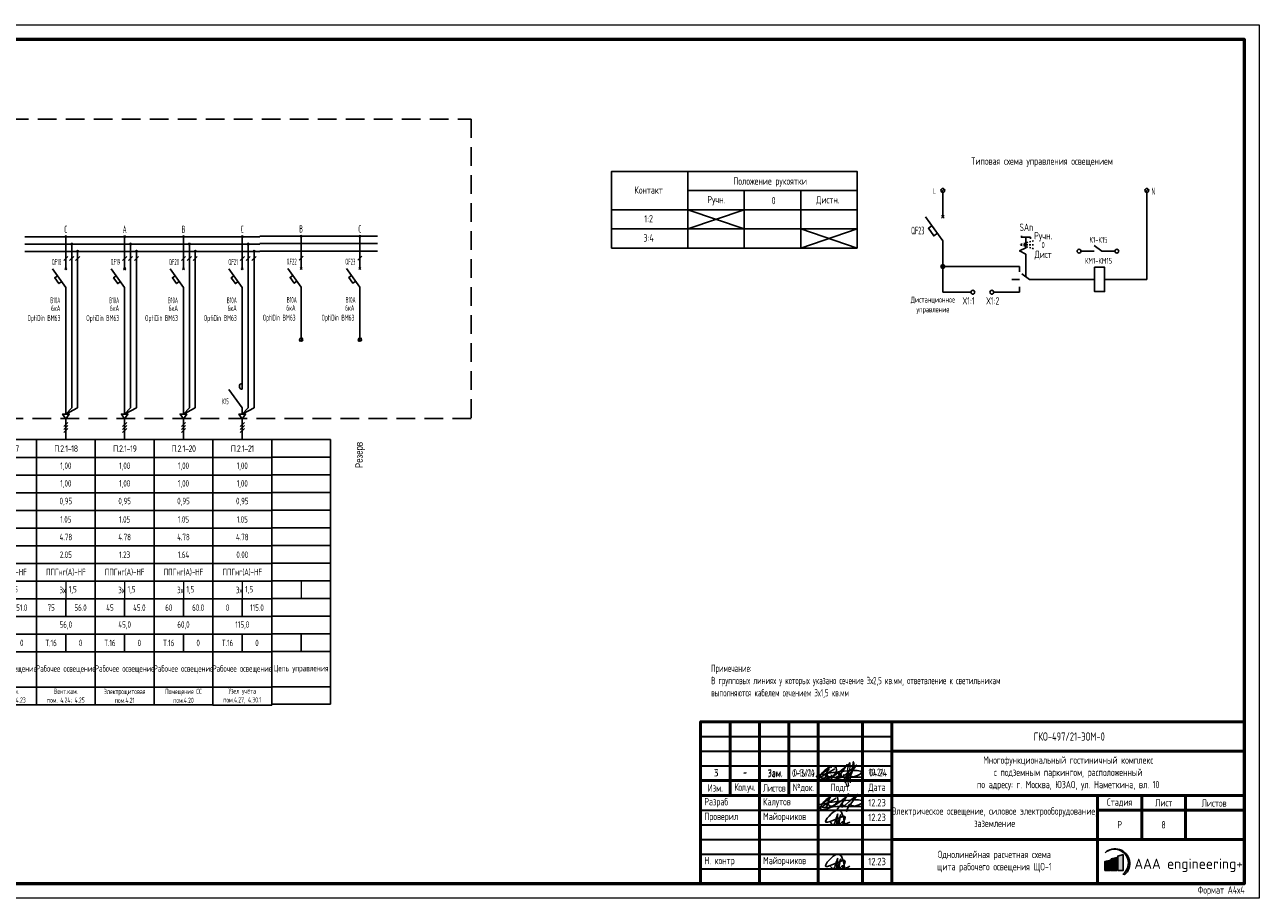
# Model space of a CAD drawing. Header units: millimetres. Extents: x -101899 to 582947, y -77476 to 345289.
# Tile 11 of 100: x 45922 to 87910, y -11013 to 18687. Entities that reach past the tile are written whole.
import ezdxf
from ezdxf.enums import TextEntityAlignment as Align

# ---------------------------------------------------------------- set-up
doc = ezdxf.new("R2010")
doc.units = ezdxf.units.MM
doc.linetypes.add('Пунктир', pattern=[100, 50, -50])
doc.linetypes.add('штриховая2', pattern=[9.525, 6.35, -3.175])
doc.layers.get('Defpoints').update_dxf_attribs({"color": 253})
for name, color, linetype, lineweight in [('$_ЭОМ_Текст', 7, 'Continuous', 9), ('текст', 7, 'Continuous', 20), ('ФОРМАТ', 7, 'Continuous', 18)]:
    doc.layers.add(name, color=color, linetype=linetype, lineweight=lineweight)
doc.layers.add('A-____-NOTE-TEXT', color=5, linetype='Continuous', lineweight=5, true_color=0x0000ff)
doc.layers.add('pecat', color=7, linetype='Continuous')
doc.styles.add('$_Electrical_gost', font='cs_gost2304.shx', dxfattribs={"width": 0.8})
doc.styles.add('1-125', font='Fokad_u.shx', dxfattribs={"width": 0.8, "height": 250})
doc.styles.add('Electrical_gost', font='cs_gost2304.shx', dxfattribs={"height": 250})
doc.styles.add('ЕСКД', font='cs_gost2304.shx', dxfattribs={"oblique": 15, "height": 2.5})
doc.styles.add('ЭН', font='GOST_Common.ttf')

# ---------------------------------------------------------------- blocks, each defined once
blk = doc.blocks.new('А.Майорчиков')
at = {"layer": 'pecat', "color": 0, "linetype": 'ByBlock', "lineweight": -2}
for points in [[(9.15, 0.19), (6.53, 5.2), (2.48, 0.9), (9.34, 2.54), (8.41, 0.28), (10.98, 0.93)], [(4.13, 0.87), (4.88, 0.03), (6.46, 3.37), (6.66, 3.84)], [(7.72, 3.61), (6.35, 0.21), (6.57, 3.01), (6.66, 3.84)], [(7.72, 3.61), (7.56, 0.35), (8.6, 1.07), (9.07, 0.08), (9.15, 0.19)]]:
    blk.add_spline(points, degree=3, dxfattribs=at)
blk = doc.blocks.new('Штамп 3')
at = {"true_color": 0x504d51}
h = blk.add_hatch(color=251, dxfattribs=at)
h.dxf.hatch_style = 1
h.paths.add_polyline_path([(137.54, 10.47, -1.033512), (143.66, 3.22), (144.25, 3.04, 1.014927)])
at = {"true_color": 0x4b2401}
h = blk.add_hatch(color=38, dxfattribs=at)
h.dxf.hatch_style = 1
h.paths.add_polyline_path([(141.51, 8.85), (139.66, 8.38), (139.66, 4.41), (141.51, 4.41)])
at = {"true_color": 0x139b48}
h = blk.add_hatch(color=114, dxfattribs=at)
h.dxf.hatch_style = 1
h.paths.add_polyline_path([(143.68, 9.85), (141.83, 9.38), (141.83, 4.41), (143.68, 4.41)])
at = {"true_color": 0x504d51}
h = blk.add_hatch(color=251, dxfattribs=at)
h.dxf.hatch_style = 1
h.paths.add_polyline_path([(139.35, 8.01), (137.5, 7.53), (137.5, 4.41), (139.35, 4.41)])
at = {"linetype": 'ByBlock', "lineweight": 25}
blk.add_line((135, 0), (135, 0), dxfattribs=at)
at = {"color": 5, "ltscale": 100}
for points in [[(43.28, 27.38, 0.103904), (43.61, 26.69, 0.235071), (44.38, 26.28, 0.161521), (45.57, 26.81, 0.128808), (46.54, 27.99, 0.085182), (46.66, 28.82, 0.175378), (46.38, 29.61, 0.191596), (45.16, 29.94, 0.119018), (43.97, 29.48, 0.027118), (42.7, 28.54, 0.092445), (41.23, 26.84, 0.062634), (40.74, 25.89, 0.335684), (40.97, 25.21, 0.174698), (42.44, 25.15), (44.15, 25.89, 0.034647), (46.69, 27.31), (47.64, 28), (48.92, 29.08), (50.31, 30.49), (47.42, 26.46), (46.54, 25.39), (48.03, 27.11, -0.763325), (48.26, 27.01, -0.065177), (48.21, 26.72), (48.01, 26.02, 0.052351), (49.3, 26.83), (50.32, 27.69, 0.026697), (51.22, 28.47), (52.49, 29.48), (53.41, 30.32), (52.14, 28.45), (50.92, 26.96), (50.06, 25.73), (49.59, 24.51), (50.42, 26.7, -0.553862), (51.03, 26.84, 0.092612), (51.49, 26.49, 0.087518), (52.39, 26.36, 0.069253), (53.77, 26.75), (54.45, 27.11, 0.092964), (55.08, 27.61, 0.484334), (54.76, 28.29, 0.050486), (53.71, 28.47, 0.039715), (52.14, 28.45), (49.26, 28.25), (47.98, 28.16), (43.93, 27.58), (40.97, 26.99), (40.04, 26.73, 0.32462), (39.87, 26.35, 0.275801), (40.35, 26.05), (42.4, 25.92), (46.49, 26.17), (48.37, 26.19), (50.82, 26.22), (52.6, 26.25), (55.53, 26.2)], [(41.88, 27.72, 0.186939), (44.01, 29.4, 0.016559), (42.83, 26.04, -0.458633), (41.69, 25.89, -0.463695), (41.8, 26.56), (43.59, 27.58), (46.05, 29.06)]]:
    blk.add_lwpolyline(points, format="xyb", dxfattribs=at)
at = {"color": 251, "true_color": 0x504d51}
blk.add_lwpolyline([(137.54, 10.47, -1.033512), (143.66, 3.22), (144.25, 3.04, 1.014927), (137.54, 10.47)], format="xyb", dxfattribs=at)
at = {"color": 38, "true_color": 0x4b2401}
blk.add_lwpolyline([(139.66, 4.41), (141.51, 4.41), (141.51, 8.85), (139.66, 8.38)], close=True, dxfattribs=at)
at = {"color": 114, "true_color": 0x139b48}
blk.add_lwpolyline([(141.83, 4.41), (143.68, 4.41), (143.68, 9.85), (141.83, 9.38)], close=True, dxfattribs=at)
at = {"color": 251, "true_color": 0x504d51}
blk.add_lwpolyline([(137.5, 4.41), (139.35, 4.41), (139.35, 8.01), (137.5, 7.53)], close=True, dxfattribs=at)
at = {"layer": 'A-____-NOTE-TEXT'}
for points, knots in [([(44.53, 39.28), (44.49, 39.43), (44.4, 39.78), (44.11, 39.68), (43.84, 39.45), (43.63, 39.23), (43.58, 38.99), (43.67, 38.54), (43.83, 38.88), (43.61, 39.2), (43.45, 39.01), (43.3, 38.55), (43.18, 38.23), (43.08, 37.93), (43.03, 37.52), (42.98, 37.09), (42.91, 36.62), (42.96, 36.22), (43.17, 35.89), (43.48, 35.7), (43.74, 35.95), (43.88, 36.08)], [0, 0, 0, 0, 0.00156145, 0.00237391, 0.00318637, 0.00426225, 0.00533812, 0.00576408, 0.00720477, 0.00786618, 0.00889718, 0.00992817, 0.01103358, 0.01213898, 0.01353242, 0.01492586, 0.01652142, 0.01811698, 0.01894265, 0.01976832, 0.02164005, 0.02164005, 0.02164005, 0.02164005]), ([(48.75, 37.09), (48.7, 37.05), (48.57, 36.95), (48.63, 36.52), (48.59, 36.03), (49.14, 35.51), (49.57, 35.95), (49.51, 36.46), (49.47, 37.89), (49.46, 36.19), (49.63, 35.67), (49.68, 35.38), (49.27, 35.28), (50.23, 36.8), (50.37, 37.75), (50.97, 39.29), (50.92, 41.89), (49.94, 39.75), (50.01, 38.17), (49.88, 35.84), (50.17, 34.09), (50.27, 33.12), (49.99, 32.66), (49.36, 34.06), (49.38, 34.61), (49.34, 35.4), (50.05, 35.34), (50.78, 36.08), (51.39, 37.28), (51.82, 38.53), (52.18, 39.71), (52.33, 40.51), (51.91, 41.77), (51.4, 38.97), (51.25, 37.73), (50.74, 35.55), (50.86, 34.63), (50.91, 34.28)], [0, 0, 0, 0, 0.171393, 0.462094, 1.155737, 1.720369, 2.134476, 2.581555, 3.413728, 4.727463, 4.955197, 5.268252, 5.386123, 5.974734, 8.275816, 9.709852, 11.379458, 12.738559, 14.08585, 16.758326, 19.400492, 19.4584, 19.701898, 20.658885, 22.005926, 22.211787, 22.746414, 23.520346, 25.302356, 26.708962, 27.532365, 28.93512, 29.430518, 30.452004, 33.845551, 35.598043, 36.6598, 36.6598, 36.6598, 36.6598]), ([(44.33, 37.12), (44.34, 36.99), (44.39, 36.61), (44.46, 36.08), (44.5, 35.72), (44.52, 35.51), (44.45, 35.73), (44.39, 36.07), (44.41, 36.29), (44.58, 36.24), (44.82, 36.11), (45.03, 36.08), (45.22, 36.26), (45.35, 36.56), (45.44, 36.91), (45.38, 36.75), (45.33, 36.42), (45.33, 36.24), (45.46, 36.06), (45.66, 35.94), (45.87, 35.9), (46.09, 35.95), (46.27, 36.07), (46.39, 36.24), (46.45, 36.44), (46.49, 36.8), (46.47, 36.56), (46.49, 36.24), (46.53, 36.04), (46.62, 35.87), (46.81, 35.79), (47.06, 35.82), (47.27, 35.92), (47.4, 36.07), (47.48, 36.24), (47.53, 36.42), (47.56, 36.6), (47.58, 36.79), (47.57, 36.99), (47.51, 37.17), (47.4, 37.33), (47.22, 37.47), (47, 37.39), (46.85, 37.11), (46.88, 36.89), (46.89, 36.76)], [0, 0, 0, 0, 0.00129405, 0.00258809, 0.00323512, 0.00420565, 0.00547717, 0.00607914, 0.0066811, 0.00758406, 0.00823518, 0.00880474, 0.0093743, 0.01024675, 0.01089139, 0.01218066, 0.01264098, 0.01336454, 0.01415422, 0.01479727, 0.01544031, 0.01613694, 0.01683356, 0.01735602, 0.01787849, 0.01835135, 0.01966146, 0.0200997, 0.02060927, 0.02137362, 0.02213797, 0.02294275, 0.02354633, 0.0242984, 0.02484929, 0.02540017, 0.02595105, 0.02656826, 0.02718548, 0.0278027, 0.02841992, 0.02901094, 0.02976194, 0.0305756, 0.03182741, 0.03182741, 0.03182741, 0.03182741])]:
    blk.add_open_spline(points, degree=3, knots=knots, dxfattribs=at)
at = {"layer": 'ФОРМАТ', "lineweight": 50}
for p, q in [((10, 55), (10, 30)), ((20, 0), (20, 55)), ((30, 55), (30, 30)), ((40, 0), (40, 55)), ((55, 55), (55, 0)), ((65, 0), (65, 55)), ((65, 45), (185, 45)), ((0, 35), (65, 35)), ((0, 30), (185, 30)), ((135, 30), (135, 0)), ((150, 15), (150, 30)), ((164.88, 30), (164.88, 15)), ((135, 25), (185, 25)), ((65, 15), (185, 15))]:
    blk.add_line(p, q, dxfattribs=at)
at = {"layer": 'ФОРМАТ', "lineweight": 30}
for p, q in [((0, 50), (65, 50)), ((0, 45), (65, 45)), ((0, 40), (65, 40)), ((0, 25), (65, 25)), ((0, 20), (65, 20)), ((0, 15), (65, 15)), ((0, 10), (65, 10)), ((0, 5), (65, 5))]:
    blk.add_line(p, q, dxfattribs=at)
at = {"layer": 'ФОРМАТ', "lineweight": 15}
blk.add_line((150, 30), (135, 30), dxfattribs=at)
at = {"layer": 'ФОРМАТ', "lineweight": 50}
blk.add_lwpolyline([(185, 0), (0, 0), (0, 55), (185, 55)], close=True, dxfattribs=at)
at = {"color": 5, "ltscale": 100, "xscale": 0.96, "yscale": 0.96, "zscale": 0.96}
for p in [(40.23, 20), (40.23, 5)]:
    blk.add_blockref('А.Майорчиков', p, dxfattribs=at)
at = {"insert": (147.49, 8.5), "char_height": 3.5, "attachment_point": 1, "style": 'ЭН'}
blk.add_mtext('AAA engineering+', dxfattribs=at)
at = {"layer": 'текст', "char_height": 2.5, "style": '$_Electrical_gost'}
for s, insert, width, attachment_point in [('{\\H1.125x;ГКО-497/21-ЭОМ-0}', (113.3, 50), 34.3745, 4), ('Многофункциональный гостиничный комплекс\\Pс подземным паркингом, расположенный\\Pпо адресу: г. Москва, ЮЗАО, ул. Наметкина, вл. 10', (125, 37.5), 109.4637, 5), ('-', (14.48, 39.38), 2.8011, 1), ('Зам.', (22.74, 37.41), 5.9535, 4), ('{\\W0.7;0-16/10}', (31.1, 37.51), 7.9811, 4), ('Изм.', (5, 32.5), 10, 5), ('{\\T0.9;Кол.уч.}', (15, 32.5), 10, 5), ('{\\T0.9;Листов}', (25, 32.5), 10, 5), ('№док.', (35, 32.5), 10, 5), ('Подп.', (47.5, 32.5), 15, 5), ('Дата', (60, 32.5), 10, 5), (' Разраб', (0, 27.5), 20, 4), (' Калутов', (20, 27.5), 20, 4), ('{\\W0.9;12.23}', (60, 27.5), 10, 5), ('Электрическое освещение, силовое электрооборудование,\\Pзаземление', (100, 22.58), 70, 5), ('Стадия', (142.5, 27.5), 15, 5), ('Лист', (157.5, 27.5), 15, 5), ('Листов', (174.63, 27.37), 20, 5), (' Проверил', (0, 22.5), 20, 4), (' Майорчиков', (20, 22.5), 20, 4), ('{\\W0.9;12.23}', (60, 22.5), 10, 5), ('Р', (142.5, 20), 15, 5), (' Н. контр', (0, 7.5), 20, 4), ('{\\W0.9;12.23}', (60, 7.5), 10, 5), (' Майорчиков', (20, 7.5), 20, 4)]:
    blk.add_mtext(s, dxfattribs=dict(at, insert=insert, width=width, attachment_point=attachment_point))
at = {"layer": 'текст', "char_height": 2.5, "attachment_point": 1, "style": '$_Electrical_gost'}
for s, width, insert in [('\\pxsm1.5;5', 2.5, (4.66, 38.96)), ('\\pxsm1.5;10.24', 5.8481, (57.1, 39.14))]:
    blk.add_mtext_dynamic_manual_height_columns(s, width=width, gutter_width=1000, heights=[0], dxfattribs=dict(at, insert=insert))
blk = doc.blocks.new('*U46')
at = {"layer": 'ФОРМАТ'}
blk.add_lwpolyline([(0, 297), (840, 297), (840, 0), (0, 0)], close=True, dxfattribs=at)
at = {"layer": 'ФОРМАТ', "lineweight": 53}
blk.add_lwpolyline([(20, 5), (835, 5), (835, 292), (20, 292)], close=True, dxfattribs=at)
at = {"layer": 'ФОРМАТ', "lineweight": 15, "insert": (835, 2.5), "char_height": 2.5, "width": 42.3874, "attachment_point": 6, "style": '$_Electrical_gost'}
blk.add_mtext('Формат А4х4', dxfattribs=at)
blk = doc.blocks.new('*U354')
for points in [[(13.47, 68.99, 1), (14.53, 68.99, 1)], [(15.47, 66.49, 1), (16.53, 66.49, 1)], [(17.49, 64.04, 1), (18.55, 64.04, 1)]]:
    blk.add_hatch(color=256).paths.add_polyline_path(points)
at = {"ltscale": 400}
for p, q in [((0, 68.99), (20, 68.99)), ((0, 66.49), (20, 66.49)), ((0, 63.99), (20, 63.99))]:
    blk.add_line(p, q, dxfattribs=at)
for p, q in [((13.65, 57.67), (14.35, 58.38)), ((13.65, 58.38), (14.35, 57.67)), ((14, 31), (14, 38.3)), ((14, 17.1), (14, 31)), ((14, 17.1), (14, 8.7)), ((14, 0), (14, 7.11))]:
    blk.add_line(p, q)
for points in [[(14, 58.03), (14, 68.99)], [(16, 66.49), (16, 10.81), (14, 8.7), (18, 10.81), (18, 63.99)], [(13.29, 60.87), (14.71, 62.28)], [(15.29, 60.87), (16.71, 62.28)], [(17.29, 60.87), (18.71, 62.28)], [(14, 38.3), (14, 51.74), (9.45, 58.03)], [(12.58, 53.71), (11.65, 53.04), (10.24, 55.02), (11.15, 55.68)], [(14, 8.7), (12.87, 8.7), (14, 7.11)], [(14, 8.7), (15.13, 8.7), (14, 7.11)], [(13.29, 4.4), (14.71, 5.82)], [(13.29, 3.4), (14.71, 4.82)], [(13.29, 2.4), (14.71, 3.82)]]:
    blk.add_lwpolyline(points)
at = {"style": 'Electrical_gost', "width": 0.6, "flags": 8}
blk.add_attdef('ФАЗА', text='', height=2.5, dxfattribs=at).set_placement((14, 69.51), align=Align.BOTTOM_CENTER)
for tag, p in [('QF', (12.5, 60.39)), ('ХАРАКТЕРИСТИКА_И_ТОК', (12.14, 47.37)), ('ОТКЛЮЧАЮЩАЯ_СПОСОБНОСТЬ', (12.14, 43.87)), ('МАРКА', (12.14, 40.37))]:
    blk.add_attdef(tag, text='', height=2, dxfattribs=at).set_placement(p, align=Align.MIDDLE_RIGHT)
blk = doc.blocks.new('*U355')
for points in [[(13.47, 68.99, 1), (14.53, 68.99, 1)], [(15.47, 66.49, 1), (16.53, 66.49, 1)], [(17.49, 64.04, 1), (18.55, 64.04, 1)]]:
    blk.add_hatch(color=256).paths.add_polyline_path(points)
at = {"ltscale": 400}
for p, q in [((0, 68.99), (20, 68.99)), ((0, 66.49), (20, 66.49)), ((0, 63.99), (20, 63.99))]:
    blk.add_line(p, q, dxfattribs=at)
for p, q in [((13.65, 57.67), (14.35, 58.38)), ((13.65, 58.38), (14.35, 57.67)), ((14, 31), (14, 38.3)), ((14, 17.1), (14, 31)), ((14, 10.8), (9.45, 17.08)), ((14, 0), (14, 7.11))]:
    blk.add_line(p, q)
for points in [[(14, 58.03), (14, 68.99)], [(16, 66.49), (16, 10.81), (14, 8.7), (18, 10.81), (18, 63.99)], [(13.29, 60.87), (14.71, 62.28)], [(15.29, 60.87), (16.71, 62.28)], [(17.29, 60.87), (18.71, 62.28)], [(14, 38.3), (14, 51.74), (9.45, 58.03)], [(12.58, 53.71), (11.65, 53.04), (10.24, 55.02), (11.15, 55.68)], [(14, 8.7), (12.87, 8.7), (14, 7.11)], [(14, 10.8), (14, 8.7)], [(14, 8.7), (15.13, 8.7), (14, 7.11)], [(13.29, 4.4), (14.71, 5.82)], [(13.29, 3.4), (14.71, 4.82)], [(13.29, 2.4), (14.71, 3.82)]]:
    blk.add_lwpolyline(points)
blk.add_lwpolyline([(14, 17.1, -0.998818), (14, 19.09), (14, 17.1)], format="xyb")
at = {"style": 'Electrical_gost', "width": 0.6, "flags": 8}
blk.add_attdef('ФАЗА', text='', height=2.5, dxfattribs=at).set_placement((14, 69.51), align=Align.BOTTOM_CENTER)
for tag, p in [('QF', (12.5, 60.39)), ('ХАРАКТЕРИСТИКА_И_ТОК', (12.14, 47.37)), ('ОТКЛЮЧАЮЩАЯ_СПОСОБНОСТЬ', (12.14, 43.87)), ('МАРКА', (12.14, 40.37)), ('НОМ_КОНТАКТОРА', (9.41, 13.04))]:
    blk.add_attdef(tag, text='', height=2, dxfattribs=at).set_placement(p, align=Align.MIDDLE_RIGHT)
blk = doc.blocks.new('*T295')
at = {"color": 0, "linetype": 'ByBlock', "lineweight": -2, "transparency": 16777216}
for p, q in [((0, 0), (2000, 0)), ((0, 0), (0, -9013)), ((2000, 0), (2000, -9013)), ((0, -613), (2000, -613)), ((0, -1213), (2000, -1213)), ((0, -1813), (2000, -1813)), ((0, -2413), (2000, -2413)), ((0, -3013), (2000, -3013)), ((0, -3613), (2000, -3613)), ((0, -4213), (2000, -4213)), ((0, -4813), (2000, -4813)), ((0, -5413), (2000, -5413)), ((1000, -5413), (1000, -6013)), ((0, -6013), (2000, -6013)), ((0, -6613), (2000, -6613)), ((1000, -6613), (1000, -7213)), ((0, -7213), (2000, -7213)), ((0, -8413), (2000, -8413)), ((0, -9013), (2000, -9013))]:
    blk.add_line(p, q, dxfattribs=at)
at = {"layer": 'Defpoints', "color": 8, "linetype": 'ByBlock', "lineweight": 0, "transparency": 16777216}
blk.add_line((1000, -4813), (1000, -5413), dxfattribs=at)
at = {"color": 0, "transparency": 16777216, "style": '$_Electrical_gost'}
for s, insert, char_height, width, attachment_point in [('{\\W1;\\T0.75;П.2.1-17}', (1000, -306), 220, 2000, 5), ('1,00', (1000, -913), 220, 1900, 5), ('1,00', (1000, -1513), 220, 1900, 5), ('0,95', (1000, -2113), 220, 1999, 5), ('1.05', (1000, -2713), 220, 1999, 5), ('4.78', (1000, -3313), 220, 1999, 5), ('1.09', (1000, -3913), 220, 1999, 5), ('ППГнг(А)-HF', (1000, -4513), 220, 1900, 5), ('3х', (999, -5113), 220, 998, 6), ('1,5', (1100, -5113), 220, 800, 4), ('40', (500, -5713), 220, 999, 5), ('51.0', (1500, -5713), 220, 999, 5), ('51,0', (1000, -6313), 220, 1999, 5), ('Т.16', (500, -6913), 220, 999, 5), ('0', (1500, -6913), 220, 999, 5), ('Рабочее освещение', (1000, -7813), 220, 1900, 5), ('Вент.кам.^Jпом. 4.22; 4.23', (1000, -8713), 180, 1900, 5)]:
    blk.add_mtext(s, dxfattribs=dict(at, insert=insert, char_height=char_height, width=width, attachment_point=attachment_point))
blk = doc.blocks.new('*T296')
at = {"color": 0, "linetype": 'ByBlock', "lineweight": -2, "transparency": 16777216}
for p, q in [((0, 0), (2000, 0)), ((0, 0), (0, -9013)), ((2000, 0), (2000, -9013)), ((0, -613), (2000, -613)), ((0, -1213), (2000, -1213)), ((0, -1813), (2000, -1813)), ((0, -2413), (2000, -2413)), ((0, -3013), (2000, -3013)), ((0, -3613), (2000, -3613)), ((0, -4213), (2000, -4213)), ((0, -4813), (2000, -4813)), ((0, -5413), (2000, -5413)), ((1000, -5413), (1000, -6013)), ((0, -6013), (2000, -6013)), ((0, -6613), (2000, -6613)), ((1000, -6613), (1000, -7213)), ((0, -7213), (2000, -7213)), ((0, -8413), (2000, -8413)), ((0, -9013), (2000, -9013))]:
    blk.add_line(p, q, dxfattribs=at)
at = {"layer": 'Defpoints', "color": 8, "linetype": 'ByBlock', "lineweight": 0, "transparency": 16777216}
blk.add_line((1000, -4813), (1000, -5413), dxfattribs=at)
at = {"color": 0, "transparency": 16777216, "style": '$_Electrical_gost'}
for s, insert, char_height, width, attachment_point in [('{\\W1;\\T0.75;П.2.1-18}', (1000, -306), 220, 2000, 5), ('1,00', (1000, -913), 220, 1900, 5), ('1,00', (1000, -1513), 220, 1900, 5), ('0,95', (1000, -2113), 220, 1999, 5), ('1.05', (1000, -2713), 220, 1999, 5), ('4.78', (1000, -3313), 220, 1999, 5), ('2.05', (1000, -3913), 220, 1999, 5), ('ППГнг(А)-HF', (1000, -4513), 220, 1900, 5), ('3х', (999, -5113), 220, 998, 6), ('1,5', (1100, -5113), 220, 800, 4), ('75', (500, -5713), 220, 999, 5), ('56.0', (1500, -5713), 220, 999, 5), ('56,0', (1000, -6313), 220, 1999, 5), ('Т.16', (500, -6913), 220, 999, 5), ('0', (1500, -6913), 220, 999, 5), ('Рабочее освещение', (1000, -7813), 220, 1900, 5), ('Вент.кам.^Jпом. 4.24; 4.25', (1000, -8713), 180, 1900, 5)]:
    blk.add_mtext(s, dxfattribs=dict(at, insert=insert, char_height=char_height, width=width, attachment_point=attachment_point))
blk = doc.blocks.new('*T297')
at = {"color": 0, "linetype": 'ByBlock', "lineweight": -2, "transparency": 16777216}
for p, q in [((0, 0), (2000, 0)), ((0, 0), (0, -9013)), ((2000, 0), (2000, -9013)), ((0, -613), (2000, -613)), ((0, -1213), (2000, -1213)), ((0, -1813), (2000, -1813)), ((0, -2413), (2000, -2413)), ((0, -3013), (2000, -3013)), ((0, -3613), (2000, -3613)), ((0, -4213), (2000, -4213)), ((0, -4813), (2000, -4813)), ((0, -5413), (2000, -5413)), ((1000, -5413), (1000, -6013)), ((0, -6013), (2000, -6013)), ((0, -6613), (2000, -6613)), ((1000, -6613), (1000, -7213)), ((0, -7213), (2000, -7213)), ((0, -8413), (2000, -8413)), ((0, -9013), (2000, -9013))]:
    blk.add_line(p, q, dxfattribs=at)
at = {"layer": 'Defpoints', "color": 8, "linetype": 'ByBlock', "lineweight": 0, "transparency": 16777216}
blk.add_line((1000, -4813), (1000, -5413), dxfattribs=at)
at = {"color": 0, "transparency": 16777216, "style": '$_Electrical_gost'}
for s, insert, char_height, width, attachment_point in [('{\\W1;\\T0.75;П.2.1-19}', (1000, -306), 220, 2000, 5), ('1,00', (1000, -913), 220, 1900, 5), ('1,00', (1000, -1513), 220, 1900, 5), ('0,95', (1000, -2113), 220, 1999, 5), ('1.05', (1000, -2713), 220, 1999, 5), ('4.78', (1000, -3313), 220, 1999, 5), ('1.23', (1000, -3913), 220, 1999, 5), ('ППГнг(А)-HF', (1000, -4513), 220, 1900, 5), ('3х', (999, -5113), 220, 998, 6), ('1,5', (1100, -5113), 220, 800, 4), ('45', (500, -5713), 220, 999, 5), ('45.0', (1500, -5713), 220, 999, 5), ('45,0', (1000, -6313), 220, 1999, 5), ('Т.16', (500, -6913), 220, 999, 5), ('0', (1500, -6913), 220, 999, 5), ('Рабочее освещение', (1000, -7813), 220, 1900, 5), ('Электрощитовая\\Pпом.4.21', (1000, -8713), 180, 1900, 5)]:
    blk.add_mtext(s, dxfattribs=dict(at, insert=insert, char_height=char_height, width=width, attachment_point=attachment_point))
blk = doc.blocks.new('*T298')
at = {"color": 0, "linetype": 'ByBlock', "lineweight": -2, "transparency": 16777216}
for p, q in [((0, 0), (2000, 0)), ((0, 0), (0, -9013)), ((2000, 0), (2000, -9013)), ((0, -613), (2000, -613)), ((0, -1213), (2000, -1213)), ((0, -1813), (2000, -1813)), ((0, -2413), (2000, -2413)), ((0, -3013), (2000, -3013)), ((0, -3613), (2000, -3613)), ((0, -4213), (2000, -4213)), ((0, -4813), (2000, -4813)), ((0, -5413), (2000, -5413)), ((1000, -5413), (1000, -6013)), ((0, -6013), (2000, -6013)), ((0, -6613), (2000, -6613)), ((1000, -6613), (1000, -7213)), ((0, -7213), (2000, -7213)), ((0, -8413), (2000, -8413)), ((0, -9013), (2000, -9013))]:
    blk.add_line(p, q, dxfattribs=at)
at = {"layer": 'Defpoints', "color": 8, "linetype": 'ByBlock', "lineweight": 0, "transparency": 16777216}
blk.add_line((1000, -4813), (1000, -5413), dxfattribs=at)
at = {"color": 0, "transparency": 16777216, "style": '$_Electrical_gost'}
for s, insert, char_height, width, attachment_point in [('{\\W1;\\T0.75;П.2.1-20}', (1000, -306), 220, 2000, 5), ('1,00', (1000, -913), 220, 1900, 5), ('1,00', (1000, -1513), 220, 1900, 5), ('0,95', (1000, -2113), 220, 1999, 5), ('1.05', (1000, -2713), 220, 1999, 5), ('4.78', (1000, -3313), 220, 1999, 5), ('1.64', (1000, -3913), 220, 1999, 5), ('ППГнг(А)-HF', (1000, -4513), 220, 1900, 5), ('3х', (999, -5113), 220, 998, 6), ('1,5', (1100, -5113), 220, 800, 4), ('60', (500, -5713), 220, 999, 5), ('60.0', (1500, -5713), 220, 999, 5), ('60,0', (1000, -6313), 220, 1999, 5), ('Т.16', (500, -6913), 220, 999, 5), ('0', (1500, -6913), 220, 999, 5), ('Рабочее освещение', (1000, -7813), 220, 1900, 5), ('Помещение СС\\Pпом.4.20', (1000, -8713), 180, 1900, 5)]:
    blk.add_mtext(s, dxfattribs=dict(at, insert=insert, char_height=char_height, width=width, attachment_point=attachment_point))
blk = doc.blocks.new('*T299')
at = {"color": 0, "linetype": 'ByBlock', "lineweight": -2, "transparency": 16777216}
for p, q in [((0, 0), (2000, 0)), ((0, 0), (0, -9026)), ((2000, 0), (2000, -9026)), ((0, -613), (2000, -613)), ((0, -1213), (2000, -1213)), ((0, -1813), (2000, -1813)), ((0, -2413), (2000, -2413)), ((0, -3013), (2000, -3013)), ((0, -3613), (2000, -3613)), ((0, -4213), (2000, -4213)), ((0, -4813), (2000, -4813)), ((0, -5413), (2000, -5413)), ((1000, -5413), (1000, -6013)), ((0, -6013), (2000, -6013)), ((0, -6613), (2000, -6613)), ((1000, -6613), (1000, -7213)), ((0, -7213), (2000, -7213)), ((0, -8413), (2000, -8413)), ((0, -9026), (2000, -9026))]:
    blk.add_line(p, q, dxfattribs=at)
at = {"layer": 'Defpoints', "color": 8, "linetype": 'ByBlock', "lineweight": 0, "transparency": 16777216}
blk.add_line((1000, -4813), (1000, -5413), dxfattribs=at)
at = {"color": 0, "transparency": 16777216, "style": '$_Electrical_gost'}
for s, insert, char_height, width, attachment_point in [('{\\W1;\\T0.75;П.2.1-21}', (1000, -306), 220, 2000, 5), ('1,00', (1000, -913), 220, 1900, 5), ('1,00', (1000, -1513), 220, 1900, 5), ('0,95', (1000, -2113), 220, 1999, 5), ('1.05', (1000, -2713), 220, 1999, 5), ('4.78', (1000, -3313), 220, 1999, 5), ('0.00', (1000, -3913), 220, 1999, 5), ('ППГнг(А)-HF', (1000, -4513), 220, 1900, 5), ('3х', (999, -5113), 220, 998, 6), ('1,5', (1100, -5113), 220, 800, 4), ('0', (500, -5713), 220, 999, 5), ('115.0', (1500, -5713), 220, 999, 5), ('115,0', (1000, -6313), 220, 1999, 5), ('Т.16', (500, -6913), 220, 999, 5), ('0', (1500, -6913), 220, 999, 5), ('Рабочее освещение', (1000, -7813), 220, 1900, 5), ('Узел учёта\\Pпом.4.27, 4.30.1', (1000, -8719), 180, 1900, 5)]:
    blk.add_mtext(s, dxfattribs=dict(at, insert=insert, char_height=char_height, width=width, attachment_point=attachment_point))
blk = doc.blocks.new('*T351')
at = {"color": 0, "linetype": 'ByBlock', "lineweight": -2, "transparency": 16777216}
for p, q in [((0, 0), (2000, 0)), ((0, 0), (0, -9000)), ((2000, 0), (2000, -9000)), ((0, -600), (2000, -600)), ((0, -1200), (2000, -1200)), ((0, -1800), (2000, -1800)), ((0, -2400), (2000, -2400)), ((0, -3000), (2000, -3000)), ((0, -3600), (2000, -3600)), ((0, -4200), (2000, -4200)), ((0, -4800), (2000, -4800)), ((0, -5400), (2000, -5400)), ((0, -6000), (2000, -6000)), ((0, -6600), (2000, -6600)), ((1000, -6600), (1000, -7200)), ((0, -7200), (2000, -7200)), ((0, -8400), (2000, -8400)), ((0, -9000), (2000, -9000))]:
    blk.add_line(p, q, dxfattribs=at)
at = {"layer": 'Defpoints', "color": 8, "linetype": 'ByBlock', "lineweight": 0, "transparency": 16777216}
blk.add_line((1000, -4800), (1000, -5400), dxfattribs=at)
at = {"color": 0, "transparency": 16777216, "insert": (1000, -7800), "char_height": 220, "width": 1900, "attachment_point": 5, "style": '$_Electrical_gost'}
blk.add_mtext('Цепь управления', dxfattribs=at)

msp = doc.modelspace()

# ---------------------------------------------------------------- hatches: boundary and pattern name
for points in [[(55269.4, 11493.1, 1), (55375.1, 11493.1, 1)], [(57269.4, 11493.1, 1), (57375.1, 11493.1, 1)]]:
    msp.add_hatch(color=256).paths.add_polyline_path(points)
h = msp.add_hatch(color=256)
h.dxf.hatch_style = 1
h.paths.add_polyline_path([(77081.4, 10465.3, 1), (77211.4, 10465.3, 1)])

# ---------------------------------------------------------------- linework, layer by layer
for p, q in [((77100.5, 12110.4), (77192.4, 12202.3)), ((77100.5, 12202.3), (77192.4, 12110.4)), ((55286.9, 10362), (55357.6, 10432.7)), ((55286.9, 10432.7), (55357.6, 10362)), ((57286.9, 10362), (57357.6, 10432.7)), ((57286.9, 10432.7), (57357.6, 10362)), ((55322.3, 8032.8), (55322.2, 8424.4)), ((57322.3, 8032.8), (57322.2, 8424.4))]:
    msp.add_line(p, q)
at = {"ltscale": 400}
for p, q in [((53922.3, 11493.1), (55922.3, 11493.1)), ((55922.3, 11493.1), (57922.3, 11493.1)), ((53922.3, 11243.1), (55922.3, 11243.1)), ((53922.3, 10993.1), (55922.3, 10993.1)), ((55922.3, 11243.1), (57922.3, 11243.1)), ((55922.3, 10993.1), (57922.3, 10993.1))]:
    msp.add_line(p, q, dxfattribs=at)
at = {"linetype": 'штриховая2', "ltscale": 100}
msp.add_lwpolyline([(7311.3, 15480.3), (61105.6, 15480.3), (61105.6, 5299.5), (7311.3, 5299.5)], close=True, dxfattribs=at)
for points in [[(77204.6, 13112.1), (77088.3, 12995.8)], [(84141.9, 13112.1), (84025.5, 12995.8)], [(77146.4, 12156.3), (77146.4, 12988.9)], [(84083.7, 10028.4), (84083.7, 12988.9)], [(77146.4, 10530.3), (77146.4, 11339.1), (76554.5, 12156.3)], [(76961.5, 11594.4), (76840.9, 11508.3), (76657.6, 11764.8), (76776, 11850.6)], [(55322.2, 10397.3), (55322.2, 11493.1)], [(57322.2, 10397.3), (57322.2, 11493.1)], [(79970.1, 11459.7), (79970.1, 11097.2), (79758.6, 10995), (79966.8, 10883.9), (79966.8, 10123.2)], [(80122.9, 11408.7), (80122.9, 11459.7), (79817.2, 11459.7), (79817.2, 11511.7)], [(82291, 10986.4), (81845.6, 10986.4)], [(82291, 11178.1), (82552.6, 10986.4), (82998, 10986.4)], [(55251.5, 10681.2), (55393, 10822.7)], [(57251.5, 10681.2), (57393, 10822.7)], [(55322.2, 8424.4), (55322.3, 9768.7), (54867, 10397.3)], [(55180, 9965.1), (55087.2, 9898.8), (54946.2, 10096.1), (55037.3, 10162.1)], [(57322.2, 8424.4), (57322.3, 9768.7), (56867, 10397.3)], [(57180, 9965.1), (57087.2, 9898.8), (56946.2, 10096.1), (57037.3, 10162.1)], [(77146.4, 9591.5), (77146.4, 10400.3)], [(77211.4, 10465.3), (79758.7, 10465.3)], [(79758.7, 10465.3), (79758.7, 10284.8)], [(79834.6, 10220.1), (80096.1, 10028.4), (82307.9, 10028.4)], [(79499.3, 10028.4), (79758.7, 10028.4)], [(79758.7, 9772), (79758.7, 9591.5)], [(82650.8, 10028.4), (84083.7, 10028.4)], [(77146.4, 9591.5), (78100.1, 9591.5)], [(79758.7, 9591.5), (78880.9, 9591.5)], [(55380.4, 8036.5), (55264.1, 7920.2)], [(57380.4, 8036.5), (57264.1, 7920.2)]]:
    msp.add_lwpolyline(points)
at = {"linetype": 'Пунктир'}
for points in [[(80235.5, 11342.2), (79750, 11207.1)], [(80235.4, 11207.1), (79750, 11207.1)], [(80235.5, 11072.1), (79750, 11207.1)]]:
    msp.add_lwpolyline(points, dxfattribs=at)
msp.add_lwpolyline([(82307.9, 10444), (82650.8, 10444), (82650.8, 9612.8), (82307.9, 9612.8)], close=True)
at = {"color": 5, "ltscale": 100}
for points in [[(73193.7, -6778.2, 0.103904), (73226.8, -6846.9, 0.2350713), (73304.2, -6887.4, 0.1615215), (73423.1, -6835, 0.1288083), (73519.7, -6717.3, 0.0851825), (73532.3, -6634.2, 0.1753776), (73504.1, -6554.9, 0.1915956), (73382.3, -6521.8, 0.1190184), (73262.6, -6568, 0.0271183), (73136.4, -6661.5, 0.0924447), (72988.9, -6832, 0.0626343), (72940.5, -6926.8, 0.3356843), (72963.4, -6994.6, 0.1746984), (73110.3, -7001.3), (73281.5, -6926.9, 0.0346471), (73535.2, -6785.1), (73630.4, -6715.8), (73757.9, -6607.4), (73897.3, -6466.5), (73608, -6870.3), (73519.8, -6976.5), (73668.6, -6804.8, -0.7633251), (73692.2, -6814.7, -0.0651771), (73686.8, -6844.2), (73667, -6914, 0.052351), (73796.2, -6832.6), (73898.2, -6747.3, 0.0266965), (73988.4, -6668.6), (74115.2, -6567.6), (74207.4, -6483.5), (74080.5, -6670.9), (73957.7, -6820.4), (73872.3, -6942.6), (73825.6, -7064.8), (73908.5, -6846.1, -0.5538621), (73968.8, -6831.5, 0.0926124), (74014.7, -6866.6, 0.0875177), (74104.8, -6879.5, 0.0692528), (74243.5, -6841.3), (74311.3, -6805.4, 0.092964), (74374.3, -6755.4, 0.4843344), (74342.4, -6687, 0.0504862), (74237.2, -6668.8, 0.0397149), (74080.5, -6670.9), (73792.4, -6690.9), (73663.9, -6699.9), (73259.1, -6757.8), (72963.4, -6816.8), (72870.2, -6843.2, 0.3246198), (72853.5, -6880.8, 0.2758008), (72900.7, -6911.3), (73105.7, -6923.5), (73514.9, -6899.4), (73703.2, -6896.9), (73947.9, -6893.6), (74126, -6891.3), (74419.4, -6896.2)], [(73053.8, -6743.6, 0.1869387), (73266.9, -6576, 0.0165586), (73149.4, -6912.2, -0.4586332), (73035, -6927.3, -0.4636946), (73046.3, -6859.9), (73224.9, -6758.2), (73471.4, -6610.3)]]:
    msp.add_lwpolyline(points, format="xyb", dxfattribs=at)
for centre, radius in [((77146.4, 13053.9), 65), ((84083.7, 13053.9), 65), ((81780.6, 10986.4), 65), ((83063, 10986.4), 65), ((77146.4, 10465.3), 65), ((78165.1, 9591.5), 65), ((78815.9, 9591.5), 65), ((55322.3, 7978.3), 54.5), ((57322.3, 7978.3), 54.5)]:
    msp.add_circle(centre, radius)
at = {"layer": 'ФОРМАТ', "lineweight": -3}
for p, q in [((68470, 12395.1), (70393.1, 11745.1)), ((68470, 11745.1), (70393.1, 12395.1)), ((72316.1, 11745.1), (74239.2, 11095.1)), ((72316.1, 11095.1), (74239.2, 11745.1))]:
    msp.add_line(p, q, dxfattribs=at)
for points in [[(65877.9, 11095.1), (65877.9, 13695.1), (74239.2, 13695.1), (74239.2, 11095.1)], [(68470, 13695.1), (68470, 11095.1)], [(68470, 13045.1), (74239.2, 13045.1)], [(70393.1, 13045.1), (70393.1, 11095.1)], [(72316.1, 13045.1), (72316.1, 11095.1)], [(65877.9, 12395.1), (74239.2, 12395.1)], [(65877.9, 12395.1), (74239.2, 12395.1)], [(65877.9, 11745.1), (74239.2, 11745.1)], [(65877.9, 11095.1), (74239.2, 11095.1)]]:
    msp.add_lwpolyline(points, dxfattribs=at)

# ---------------------------------------------------------------- block references
at = {"xscale": 100, "yscale": 100, "zscale": 100}
for name, p in [('*U46', (3910, -11012.8)), ('Штамп 3', (68910, -10512.8))]:
    msp.add_blockref(name, p, dxfattribs=at)
ref = msp.add_blockref('*U354', (45922.4, 4581.7), dxfattribs=dict(xscale=100, yscale=100, zscale=100))
ref.add_attrib('QF', 'QF18', dxfattribs={"height": 200, "style": 'Electrical_gost', "width": 0.6}).set_placement((47172.7, 10621.1), align=Align.MIDDLE_RIGHT)
ref.add_attrib('ХАРАКТЕРИСТИКА_И_ТОК', 'В10А', dxfattribs={"height": 200, "style": 'Electrical_gost', "width": 0.6}).set_placement((47136, 9318.7), align=Align.MIDDLE_RIGHT)
ref.add_attrib('ФАЗА', 'С', dxfattribs={"height": 250, "style": 'Electrical_gost', "width": 0.6}).set_placement((47322.4, 11532.7), align=Align.BOTTOM_CENTER)
ref = msp.add_blockref('*U354', (47922.3, 4581.7), dxfattribs=dict(xscale=100, yscale=100, zscale=100))
ref.add_attrib('QF', 'QF19', dxfattribs={"height": 200, "style": 'Electrical_gost', "width": 0.6}).set_placement((49172.5, 10621.1), align=Align.MIDDLE_RIGHT)
ref.add_attrib('ХАРАКТЕРИСТИКА_И_ТОК', 'В10А', dxfattribs={"height": 200, "style": 'Electrical_gost', "width": 0.6}).set_placement((49135.8, 9318.7), align=Align.MIDDLE_RIGHT)
ref.add_attrib('ФАЗА', 'А', dxfattribs={"height": 250, "style": 'Electrical_gost', "width": 0.6}).set_placement((49322.2, 11532.7), align=Align.BOTTOM_CENTER)
ref = msp.add_blockref('*U354', (49922.3, 4581.7), dxfattribs=dict(xscale=100, yscale=100, zscale=100))
ref.add_attrib('QF', 'QF20', dxfattribs={"height": 200, "style": 'Electrical_gost', "width": 0.6}).set_placement((51172.6, 10621.1), align=Align.MIDDLE_RIGHT)
ref.add_attrib('ХАРАКТЕРИСТИКА_И_ТОК', 'В10А', dxfattribs={"height": 200, "style": 'Electrical_gost', "width": 0.6}).set_placement((51135.9, 9318.7), align=Align.MIDDLE_RIGHT)
ref.add_attrib('ФАЗА', 'В', dxfattribs={"height": 250, "style": 'Electrical_gost', "width": 0.6}).set_placement((51322.3, 11532.7), align=Align.BOTTOM_CENTER)
ref = msp.add_blockref('*U355', (51922.4, 4581.7), dxfattribs=dict(xscale=100, yscale=100, zscale=100))
ref.add_attrib('QF', 'QF21', dxfattribs={"height": 200, "style": 'Electrical_gost', "width": 0.6}).set_placement((53172.7, 10621.1), align=Align.MIDDLE_RIGHT)
ref.add_attrib('ХАРАКТЕРИСТИКА_И_ТОК', 'В10А', dxfattribs={"height": 200, "style": 'Electrical_gost', "width": 0.6}).set_placement((53136, 9318.7), align=Align.MIDDLE_RIGHT)
ref.add_attrib('НОМ_КОНТАКТОРА', 'К15', dxfattribs={"height": 200, "style": 'Electrical_gost', "width": 0.6}).set_placement((52863.5, 5885.5), align=Align.MIDDLE_RIGHT)
ref.add_attrib('ФАЗА', 'С', dxfattribs={"height": 250, "style": 'Electrical_gost', "width": 0.6}).set_placement((53322.4, 11532.7), align=Align.BOTTOM_CENTER)
for name, p in [('*T295', (44322.2, 4581.7)), ('*T296', (46322.2, 4581.7)), ('*T297', (48322.2, 4581.7)), ('*T298', (50322.2, 4581.7)), ('*T299', (52322.2, 4581.7)), ('*T351', (54322.2, 4581.7))]:
    msp.add_blockref(name, p)

# ---------------------------------------------------------------- texts
at = {"layer": '$_ЭОМ_Текст', "insert": (57167.5, 3614.5), "char_height": 250, "attachment_point": 1, "rotation": 90, "style": '1-125'}
msp.add_mtext('Резерв', dxfattribs=at)
at = {"width": 0.6, "flags": 8}
for tag, text, height, style, p in [('L', 'QF1', 200, '$_Electrical_gost', (76909.1, 13026.4)), ('QF23', 'QF1', 260, 'Electrical_gost', (76519.2, 11689.1)), ('QF22', 'QF1', 200, 'Electrical_gost', (55172.5, 10633.9)), ('QF23', 'QF1', 200, 'Electrical_gost', (57172.5, 10633.9)), ('В10А', 'C16А', 200, 'Electrical_gost', (55176, 9331.5)), ('В10А', 'C16А', 200, 'Electrical_gost', (57176, 9331.5))]:
    msp.add_attdef(tag, text=text, height=height, dxfattribs=dict(at, style=style)).set_placement(p, align=Align.MIDDLE_RIGHT)
at = {"style": 'Electrical_gost', "width": 0.6, "flags": 8}
for tag, p in [('B', (55322.2, 11545.5)), ('С', (57322.2, 11545.5))]:
    msp.add_attdef(tag, text='A', height=250, dxfattribs=at).set_placement(p, align=Align.BOTTOM_CENTER)
at = {"layer": 'текст'}
for s, insert, char_height, width, attachment_point, style in [('{\\W0.7;6кА\\POptiDin ВМ63}', (47135, 8851.9), 200, 1122.58, 6, '$_Electrical_gost'), ('{\\W0.7;6кА\\POptiDin ВМ63}', (49134.8, 8851.9), 200, 1122.58, 6, '$_Electrical_gost'), ('{\\W0.7;6кА\\POptiDin ВМ63}', (51134.9, 8851.9), 200, 1122.58, 6, '$_Electrical_gost'), ('{\\W0.7;6кА\\POptiDin ВМ63}', (53135, 8851.9), 200, 1122.58, 6, '$_Electrical_gost'), ('{\\W0.7;6кА\\POptiDin ВМ63}', (55134.8, 8864.7), 200, 1122.58, 6, '$_Electrical_gost'), ('{\\W0.7;6кА\\POptiDin ВМ63}', (57134.8, 8864.7), 200, 1122.58, 6, '$_Electrical_gost'), ('{\\W0.7;Примечание:\\PВ групповых линиях у которых указано сечение 3х2,5 кв.мм, ответвление к светильникам выполняются кабелем сечением 3х1,5 кв.мм}', (69267.7, -3637.8), 250, 8913.567, 4, '$_Electrical_gost'), ('Зам.', (71199.7, -6739.8), 250, 455.157, 4, '$_Electrical_gost'), ('{\\W0.7;0-3/24}', (72069.8, -6738.8), 250, 732.11, 4, '$_Electrical_gost'), ('-', (70351.9, -6620.1), 250, 250, 1, '$_Electrical_gost'), ('8', (84653.8, -8512.8), 250, 1487.511, 5, '$_Electrical_gost'), ('\\A1;{\\Q0;\\W0.8;Однолинейная расчетная схема\\Pщита рабочего освещения ЩО-1}', (78898.5, -9762.8), 250, 6693.487, 5, 'ЕСКД')]:
    msp.add_mtext(s, dxfattribs=dict(at, insert=insert, char_height=char_height, width=width, attachment_point=attachment_point, style=style))
at = {"layer": 'текст', "char_height": 250, "attachment_point": 1, "style": '$_Electrical_gost'}
for s, width, insert in [('\\pxsm1.5;3', 250, (69364.3, -6617.1)), ('\\pxsm1.5;04.24', 689.829, (74637.1, -6617.1))]:
    msp.add_mtext_dynamic_manual_height_columns(s, width=width, gutter_width=1000, heights=[0], dxfattribs=dict(at, insert=insert))
at = {"layer": 'ФОРМАТ', "lineweight": -3, "attachment_point": 5, "style": '$_Electrical_gost'}
for s, insert, char_height, width in [('Типовая схема управления освещением ', (80522.4, 14016), 250, 5194.325), ('Положение рукоятки', (71273.7, 13338.5), 250, 3590.11), ('Контакт', (67141.6, 13065.6), 250, 3590.11), ('Ручн.', (69444.5, 12709), 250, 3590.11), ('0', (71390.9, 12709), 250, 3590.11), ('Дистн.', (73235.3, 12709), 250, 3590.11), ('1:2', (67141.6, 12087.6), 250, 3590.11), ('SАn', (79986.6, 11800.7), 250, 3590.11), ('3:4', (67141.6, 11437.6), 250, 3590.11), ('Ручн.', (80559.3, 11479.8), 250, 3590.11), ('К1-К15', (82441.4, 11373.6), 200, 787.543), ('{\\Q0;\\W0.8;Дист}', (80559.3, 10854.1), 250, 3590.11), ('0', (80559.3, 11196.9), 200, 2748.96), ('КМ1-КМ15', (82441.4, 10659.9), 200, 787.543), ('Дистанционное\\Pуправление', (76808.8, 9148), 200, 2748.96), ('Х1:1', (78026.7, 9298.8), 250, 3590.11), ('{\\Q0;\\W0.8;Х1:2}', (78848, 9298.8), 250, 3590.11)]:
    msp.add_mtext(s, dxfattribs=dict(at, insert=insert, char_height=char_height, width=width))
at = {"layer": 'ФОРМАТ', "lineweight": -3, "style": '$_Electrical_gost', "width": 0.6, "flags": 8}
msp.add_attdef('N', text='QF1', height=250, dxfattribs=at).set_placement((84366.8, 13026.4), align=Align.MIDDLE_RIGHT)

doc.saveas('drawing.dxf')
